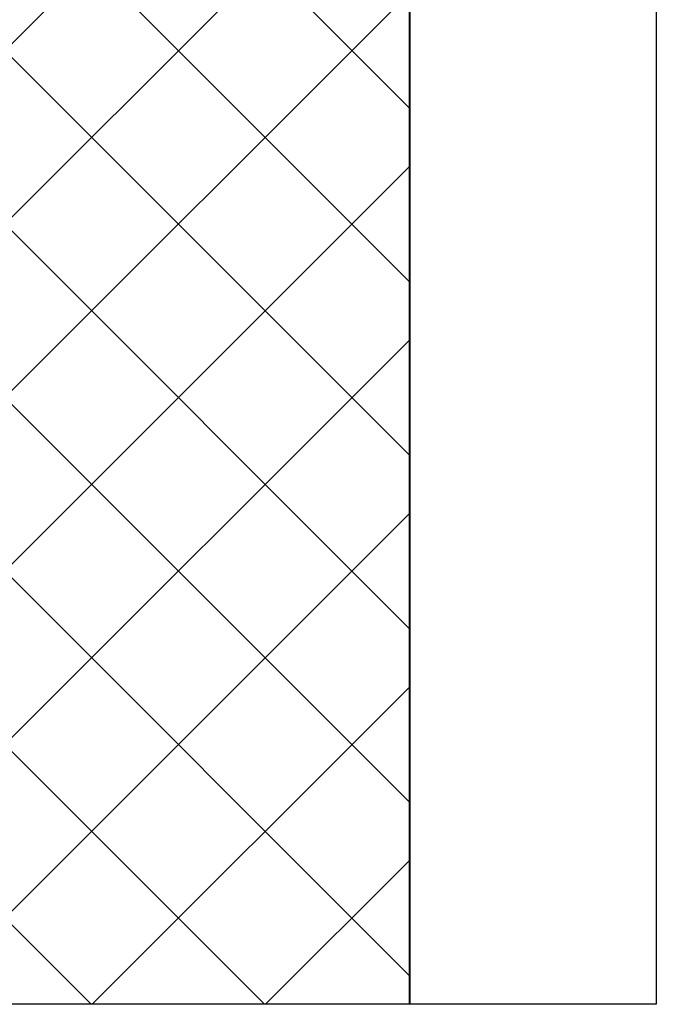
# Model space of a CAD drawing. Header units: millimetres. Extents: x 0 to 39025, y -31299 to 8400.
# Tile 39 of 256: x 7801 to 8213, y -25286 to -24649. Entities that reach past the tile are written whole.
import ezdxf

# ---------------------------------------------------------------- set-up
doc = ezdxf.new("R2010")
doc.units = ezdxf.units.MM
for name, color, linetype in [('ODMIKI funkcionalni', 253, 'Continuous'), ('ODMIKI varnostni', 252, 'Continuous'), ('SREDNJICE_IN_TOCKE', 252, 'Continuous')]:
    doc.layers.add(name, color=color, linetype=linetype)

msp = doc.modelspace()

# ---------------------------------------------------------------- hatches: boundary and pattern name
at = {"layer": 'ODMIKI funkcionalni'}
h = msp.add_hatch(dxfattribs=at)
h.set_pattern_fill('ANSI31', color=256, scale=25)
h.set_pattern_definition([(45, (0, -34369.42), (-56.1266, 56.1266), [])])
h.paths.add_polyline_path([(7753.64, -25286.44), (7753.64, -24030.86), (6603.64, -24030.86), (6603.64, -25286.44), (6003.64, -25286.44), (6003.64, -23530.86), (8053.64, -23530.86), (8053.64, -25286.44)])
at = {"layer": 'ODMIKI varnostni'}
h = msp.add_hatch(dxfattribs=at)
h.set_pattern_fill('ANSI31', color=256, scale=25, angle=90)
h.set_pattern_definition([(135, (0, -3070.55), (-56.1266, -56.1266), [])])
h.paths.add_polyline_path([(8053.62, -25286.44), (7753.64, -25286.44), (7753.64, -24030.86), (8053.62, -24030.86)])

# ---------------------------------------------------------------- linework, layer by layer
at = {"layer": 'ODMIKI funkcionalni'}
msp.add_lwpolyline([(7753.64, -25286.44), (7753.64, -24030.86), (6603.64, -24030.86), (6603.64, -25286.44), (6003.64, -25286.44), (6003.64, -23530.86), (8053.64, -23530.86), (8053.64, -25286.44)], close=True, dxfattribs=at)
at = {"layer": 'ODMIKI varnostni'}
msp.add_lwpolyline([(8053.62, -25286.44), (7753.64, -25286.44), (7753.64, -24030.86), (8053.62, -24030.86)], close=True, dxfattribs=at)
at = {"layer": 'SREDNJICE_IN_TOCKE'}
msp.add_lwpolyline([(8053.62, -25286.44), (8053.62, -23142.87), (8213.16, -23142.87), (8213.16, -25286.44)], close=True, dxfattribs=at)

doc.saveas('drawing.dxf')
